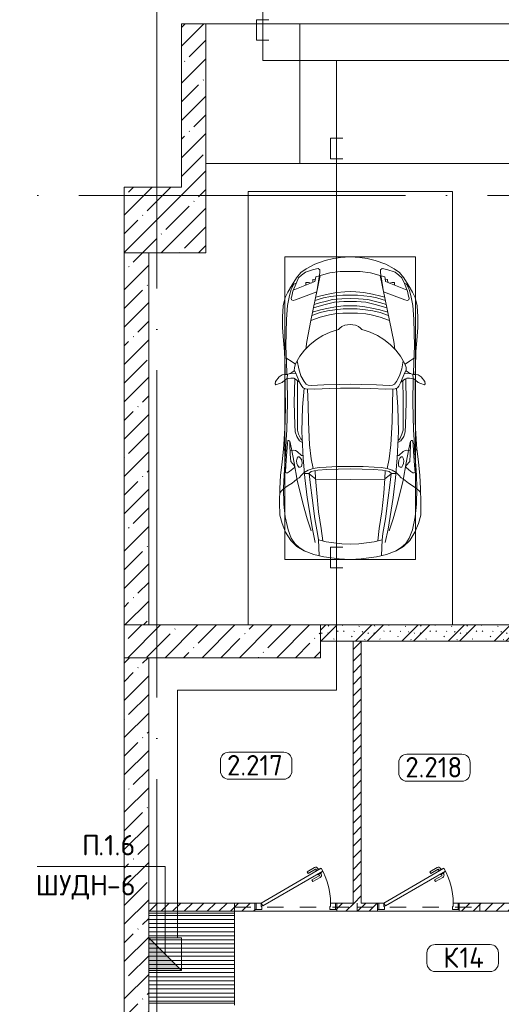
# Model space of a CAD drawing. Header units: millimetres. Extents: x -32229 to 291619, y -13689 to 125138.
# Tile 29 of 256: x -23344 to -17451, y 84163 to 96199. Entities that reach past the tile are written whole.
import ezdxf

# ---------------------------------------------------------------- set-up
doc = ezdxf.new("R2010")
doc.units = ezdxf.units.MM
doc.linetypes.add('3_ Штрих_ 1 х 1 мм', pattern=[400, 200, -200])
doc.linetypes.add('ADSK_Линия сетки', pattern=[5000, 4000, -500, 0, -500])
for name, color, linetype, lineweight in [('A-____-NOTE-TEXT', 7, 'Continuous', 18), ('A-AREA-____-IDEN', 7, 'Continuous', 9), ('A-DETL-____-THIN', 7, 'Continuous', 9), ('A-DETL-GENF-OTLN', 7, 'Continuous', 18), ('A-DOOR-____-MCUT', 7, 'Continuous', 9), ('A-DOOR-____-OTLN', 7, 'Continuous', 18), ('A-DOOR-FRAM-MCUT', 7, 'Continuous', 9), ('A-FLOR-____-OTLN', 7, 'Continuous', 18), ('A-GENM-____-OTLN', 7, 'Continuous', 18), ('A-WALL-____-MCUT', 7, 'Continuous', 40), ('A-WALL-____-PATT', 7, 'Continuous', 40), ('C-PRKG-____-OTLN', 7, 'Continuous', 18), ('G-____-____-TEXT', 7, 'Continuous', 9), ('I-WALL-____-MCUT', 7, 'Continuous', 40), ('M-EQPM-____-OTLN', 7, 'Continuous', 18), ('S-BEAM-____-OTLN', 7, 'Continuous', 18), ('S-COLS-____-MCUT', 7, 'Continuous', 40), ('S-COLS-____-OTLN', 7, 'Continuous', 18), ('S-GRID-____-OTLN', 7, 'Continuous', 9)]:
    doc.layers.add(name, color=color, linetype=linetype, lineweight=lineweight)
doc.layers.add('A-DETL-____-OTLN', color=7, linetype='Continuous', lineweight=9, true_color=0x00a600)
doc.styles.add('GOST Common_9', font='GOST_Common.ttf', dxfattribs={"height": 250})
doc.styles.add('ISOCPEUR', font='isocpeur.ttf', dxfattribs={"height": 250})
pattern_1 = [(45, (0, 0), (-70.71068, 70.71068), [])]
pattern_2 = [(45, (0, 0), (-228.0985, 228.0985), []), (45, (228.1, 0), (-228.0985, 228.0985), [403.225, -80.645, 6.706, -73.939])]

# ---------------------------------------------------------------- blocks, each defined once
blk = doc.blocks.new('АР_Дверь однопольная - 1000х2100h_850__Кладовая-4627048--02 ЭМ')
at = {"layer": 'A-DOOR-____-MCUT', "color": 253, "lineweight": 13, "true_color": 0xaaaaaa}
for p, q in [((311, 475), (-425, 50)), ((-405, 15), (331, 440)), ((331, 440), (311, 475)), ((-425, 50), (-405, 15))]:
    blk.add_line(p, q, dxfattribs=at)
at = {"layer": 'A-DOOR-____-OTLN', "color": 253, "lineweight": 5, "true_color": 0xaaaaaa}
for p, q in [((139, 433), (228, 485)), ((151, 412), (139, 433)), ((151, 412), (240, 463)), ((196, 334), (285, 385)), ((209, 312), (298, 363)), ((285, 469), (242, 444)), ((242, 444), (246, 438)), ((253, 451), (247, 461)), ((270, 396), (266, 403)), ((275, 463), (269, 474)), ((313, 421), (270, 396)), ((281, 402), (287, 392)), ((289, 463), (285, 469)), ((303, 415), (309, 404)), ((309, 428), (313, 421)), ((196, 334), (209, 312))]:
    blk.add_line(p, q, dxfattribs=at)
for centre, radius, start, end in [((243, 459), 30, 30, 120), ((243, 459), 4.99, 30, 120), ((283, 389), 4.99, 300, 30), ((283, 389), 30, 300, 30), ((-425, 50), 850, 360, 30)]:
    blk.add_arc(centre, radius, start, end, dxfattribs=at)
at = {"layer": 'A-DOOR-FRAM-MCUT', "color": 253, "lineweight": 13, "true_color": 0xaaaaaa}
for p, q in [((-485, 50), (-500, 50)), ((-425, 50), (-485, 50)), ((-485, 50), (-485, -30)), ((-425, 10), (-425, 50)), ((-415, 10), (-425, 10)), ((-415, -30), (-415, 10)), ((425, 10), (415, 10)), ((415, 10), (415, -30)), ((485, 50), (425, 50)), ((425, 50), (425, 10)), ((485, -30), (485, 50)), ((485, 50), (500, 50)), ((-485, -30), (-500, -30)), ((-485, -30), (-415, -30)), ((415, -30), (485, -30)), ((485, -30), (500, -30))]:
    blk.add_line(p, q, dxfattribs=at)
blk = doc.blocks.new('АР_Машиноместо - 4900x2400_М__5300х2500_-V32--02 ЭМ')
at = {"layer": 'A-DETL-GENF-OTLN', "color": 253, "lineweight": 13, "true_color": 0xaaaaaa}
for p, q in [((1044, -819), (943, -845)), ((1133, -806), (1044, -819)), ((1250, -800), (1133, -806)), ((1250, -800), (1367, -806)), ((1367, -806), (1456, -819)), ((1456, -819), (1557, -845)), ((712, -946), (647, -993)), ((800, -953), (701, -989)), ((816, -891), (712, -946)), ((859, -944), (800, -953)), ((943, -845), (816, -891)), ((878, -959), (859, -944)), ((878, -991), (878, -959)), ((1557, -845), (1684, -891)), ((1622, -959), (1641, -944)), ((1622, -991), (1622, -959)), ((1641, -944), (1700, -953)), ((1684, -891), (1788, -946)), ((1700, -953), (1799, -989)), ((1788, -946), (1853, -993)), ((593, -1057), (539, -1140)), ((618, -1057), (587, -1126)), ((647, -993), (593, -1057)), ((655, -1024), (618, -1057)), ((701, -989), (655, -1024)), ((841, -1226), (878, -991)), ((883, -1027), (854, -1167)), ((1000, -994), (871, -1031)), ((1127, -980), (1000, -994)), ((1250, -978), (1127, -980)), ((1250, -978), (1373, -980)), ((1373, -980), (1500, -994)), ((1500, -994), (1629, -1031)), ((1617, -1027), (1646, -1167)), ((1659, -1226), (1622, -991)), ((1799, -989), (1845, -1024)), ((1845, -1024), (1882, -1057)), ((1853, -993), (1907, -1057)), ((1882, -1057), (1913, -1126)), ((1907, -1057), (1961, -1140)), ((539, -1140), (487, -1232)), ((540, -1160), (516, -1180)), ((561, -1133), (540, -1160)), ((587, -1126), (548, -1220)), ((589, -1122), (561, -1133)), ((854, -1167), (827, -1301)), ((1646, -1167), (1673, -1301)), ((1911, -1122), (1939, -1133)), ((1913, -1126), (1952, -1220)), ((1939, -1133), (1960, -1160)), ((1960, -1160), (1984, -1180)), ((1961, -1140), (2013, -1232)), ((456, -1296), (431, -1397)), ((487, -1232), (456, -1296)), ((535, -1281), (527, -1305)), ((527, -1305), (532, -1326)), ((548, -1220), (535, -1281)), ((581, -1327), (841, -1226)), ((827, -1301), (770, -1576)), ((859, -1321), (820, -1334)), ((876, -1279), (828, -1294)), ((925, -1302), (859, -1321)), ((979, -1255), (876, -1279)), ((1007, -1284), (925, -1302)), ((1035, -1323), (958, -1341)), ((1084, -1236), (979, -1255)), ((1084, -1275), (1007, -1284)), ((1148, -1312), (1035, -1323)), ((1183, -1227), (1084, -1236)), ((1159, -1268), (1084, -1275)), ((1250, -1309), (1148, -1312)), ((1250, -1267), (1159, -1268)), ((1250, -1224), (1183, -1227)), ((1250, -1224), (1317, -1227)), ((1250, -1267), (1341, -1268)), ((1250, -1309), (1352, -1312)), ((1317, -1227), (1416, -1236)), ((1341, -1268), (1416, -1275)), ((1352, -1312), (1465, -1323)), ((1416, -1236), (1521, -1255)), ((1416, -1275), (1493, -1284)), ((1465, -1323), (1542, -1341)), ((1493, -1284), (1575, -1302)), ((1521, -1255), (1624, -1279)), ((1575, -1302), (1641, -1321)), ((1624, -1279), (1672, -1294)), ((1641, -1321), (1680, -1334)), ((1919, -1327), (1659, -1226)), ((1673, -1301), (1730, -1576)), ((1952, -1220), (1965, -1281)), ((1965, -1281), (1973, -1305)), ((1973, -1305), (1968, -1326)), ((2013, -1232), (2044, -1296)), ((2044, -1296), (2069, -1397)), ((431, -1397), (422, -1534)), ((532, -1326), (554, -1333)), ((554, -1333), (581, -1327)), ((871, -1401), (800, -1425)), ((874, -1361), (810, -1383)), ((945, -1381), (871, -1401)), ((958, -1341), (874, -1361)), ((986, -1426), (887, -1447)), ((1059, -1355), (945, -1381)), ((1070, -1410), (986, -1426)), ((1174, -1344), (1059, -1355)), ((1164, -1435), (1062, -1446)), ((1168, -1400), (1070, -1410)), ((1250, -1435), (1164, -1435)), ((1250, -1400), (1168, -1400)), ((1250, -1345), (1174, -1344)), ((1250, -1345), (1326, -1344)), ((1250, -1400), (1332, -1400)), ((1250, -1435), (1336, -1435)), ((1326, -1344), (1441, -1355)), ((1332, -1400), (1430, -1410)), ((1336, -1435), (1438, -1446)), ((1430, -1410), (1514, -1426)), ((1441, -1355), (1555, -1381)), ((1514, -1426), (1613, -1447)), ((1542, -1341), (1626, -1361)), ((1555, -1381), (1629, -1401)), ((1626, -1361), (1690, -1383)), ((1629, -1401), (1700, -1425)), ((1946, -1333), (1919, -1327)), ((1968, -1326), (1946, -1333)), ((2069, -1397), (2078, -1534)), ((422, -1534), (422, -1663)), ((882, -1536), (770, -1576)), ((884, -1481), (782, -1518)), ((887, -1447), (790, -1477)), ((995, -1509), (882, -1536)), ((973, -1460), (884, -1481)), ((1062, -1446), (973, -1460)), ((1060, -1496), (995, -1509)), ((1159, -1489), (1060, -1496)), ((1250, -1488), (1159, -1489)), ((1250, -1488), (1341, -1489)), ((1341, -1489), (1440, -1496)), ((1438, -1446), (1527, -1460)), ((1440, -1496), (1505, -1509)), ((1505, -1509), (1618, -1536)), ((1527, -1460), (1616, -1481)), ((1613, -1447), (1710, -1477)), ((1616, -1481), (1718, -1518)), ((1618, -1536), (1730, -1576)), ((2078, -1534), (2078, -1663)), ((422, -1663), (435, -1821)), ((770, -1576), (718, -1834)), ((1124, -1671), (1107, -1690)), ((1147, -1651), (1124, -1671)), ((1185, -1636), (1147, -1651)), ((1218, -1629), (1185, -1636)), ((1218, -1629), (1250, -1627)), ((1282, -1629), (1250, -1627)), ((1282, -1629), (1315, -1636)), ((1315, -1636), (1353, -1651)), ((1353, -1651), (1376, -1671)), ((1376, -1671), (1393, -1690)), ((1730, -1576), (1782, -1834)), ((2078, -1663), (2065, -1821)), ((917, -1761), (838, -1812)), ((1004, -1721), (917, -1761)), ((1065, -1700), (1004, -1721)), ((1107, -1690), (1065, -1700)), ((1393, -1690), (1435, -1700)), ((1435, -1700), (1496, -1721)), ((1496, -1721), (1583, -1761)), ((1583, -1761), (1662, -1812)), ((435, -1821), (445, -1957)), ((761, -1872), (691, -1942)), ((718, -1834), (706, -1927)), ((838, -1812), (761, -1872)), ((1662, -1812), (1739, -1872)), ((1739, -1872), (1809, -1942)), ((1782, -1834), (1794, -1927)), ((2065, -1821), (2055, -1957)), ((445, -1957), (453, -2159)), ((475, -2041), (448, -2034)), ((526, -2075), (475, -2041)), ((635, -2015), (581, -2106)), ((691, -1942), (635, -2015)), ((1809, -1942), (1865, -2015)), ((1865, -2015), (1919, -2106)), ((1974, -2075), (2025, -2041)), ((2025, -2041), (2052, -2034)), ((2055, -1957), (2047, -2159)), ((453, -2159), (455, -2239)), ((579, -2113), (526, -2075)), ((567, -2154), (564, -2195)), ((581, -2106), (567, -2154)), ((620, -2169), (600, -2073)), ((1880, -2169), (1900, -2073)), ((1919, -2106), (1933, -2154)), ((1921, -2113), (1974, -2075)), ((1933, -2154), (1936, -2195)), ((2047, -2159), (2045, -2239)), ((335, -2322), (382, -2266)), ((382, -2266), (417, -2243)), ((417, -2243), (445, -2239)), ((445, -2239), (482, -2239)), ((505, -2230), (468, -2239)), ((482, -2236), (479, -2289)), ((523, -2281), (494, -2289)), ((537, -2212), (505, -2230)), ((587, -2231), (510, -2227)), ((559, -2283), (523, -2281)), ((564, -2195), (537, -2212)), ((581, -2296), (559, -2283)), ((580, -2214), (565, -2186)), ((601, -2263), (580, -2214)), ((634, -2341), (601, -2263)), ((647, -2254), (620, -2169)), ((685, -2322), (647, -2254)), ((1815, -2322), (1853, -2254)), ((1853, -2254), (1880, -2169)), ((1866, -2341), (1899, -2263)), ((1899, -2263), (1920, -2214)), ((1913, -2231), (1990, -2227)), ((1919, -2296), (1941, -2283)), ((1920, -2214), (1935, -2186)), ((1936, -2195), (1963, -2212)), ((1941, -2283), (1977, -2281)), ((1963, -2212), (1995, -2230)), ((1977, -2281), (2006, -2289)), ((1995, -2230), (2032, -2239)), ((2018, -2236), (2021, -2289)), ((2055, -2239), (2018, -2239)), ((2083, -2243), (2055, -2239)), ((2118, -2266), (2083, -2243)), ((2165, -2322), (2118, -2266)), ((333, -2351), (335, -2322)), ((341, -2366), (333, -2351)), ((384, -2348), (341, -2366)), ((417, -2334), (384, -2348)), ((450, -2306), (417, -2334)), ((470, -2290), (450, -2306)), ((455, -2424), (456, -2301)), ((494, -2289), (470, -2290)), ((631, -2333), (581, -2296)), ((604, -2534), (606, -2315)), ((657, -2380), (634, -2341)), ((673, -2400), (657, -2380)), ((685, -2406), (668, -2638)), ((701, -2415), (673, -2400)), ((710, -2355), (685, -2322)), ((734, -2369), (710, -2355)), ((773, -2372), (734, -2369)), ((929, -2364), (773, -2372)), ((1115, -2359), (929, -2364)), ((1133, -2405), (999, -2409)), ((1250, -2358), (1115, -2359)), ((1250, -2407), (1133, -2405)), ((1250, -2358), (1385, -2359)), ((1250, -2407), (1367, -2405)), ((1367, -2405), (1501, -2409)), ((1385, -2359), (1571, -2364)), ((1571, -2364), (1727, -2372)), ((1727, -2372), (1766, -2369)), ((1766, -2369), (1790, -2355)), ((1790, -2355), (1815, -2322)), ((1799, -2415), (1827, -2400)), ((1815, -2406), (1832, -2638)), ((1827, -2400), (1843, -2380)), ((1843, -2380), (1866, -2341)), ((1869, -2333), (1919, -2296)), ((1896, -2534), (1894, -2315)), ((2006, -2289), (2030, -2290)), ((2030, -2290), (2050, -2306)), ((2045, -2424), (2044, -2301)), ((2050, -2306), (2083, -2334)), ((2083, -2334), (2116, -2348)), ((2116, -2348), (2159, -2366)), ((2159, -2366), (2167, -2351)), ((2167, -2351), (2165, -2322)), ((457, -2614), (455, -2424)), ((814, -2417), (701, -2415)), ((999, -2409), (814, -2417)), ((1501, -2409), (1686, -2417)), ((1686, -2417), (1799, -2415)), ((2043, -2614), (2045, -2424)), ((456, -2818), (457, -2614)), ((604, -2851), (604, -2534)), ((668, -2638), (659, -2936)), ((1832, -2638), (1841, -2936)), ((1896, -2851), (1896, -2534)), ((2044, -2818), (2043, -2614)), ((446, -2965), (456, -2818)), ((604, -2919), (604, -2851)), ((1896, -2919), (1896, -2851)), ((2054, -2965), (2044, -2818)), ((433, -3149), (446, -2965)), ((619, -2967), (604, -2919)), ((644, -3025), (619, -2967)), ((659, -2936), (676, -3260)), ((1841, -2936), (1824, -3260)), ((1856, -3025), (1881, -2967)), ((1881, -2967), (1896, -2919)), ((2067, -3149), (2054, -2965)), ((481, -3085), (475, -3180)), ((486, -3046), (481, -3085)), ((504, -3047), (486, -3046)), ((512, -3061), (504, -3047)), ((511, -3095), (512, -3061)), ((515, -3214), (511, -3095)), ((665, -3046), (644, -3025)), ((1835, -3046), (1856, -3025)), ((1985, -3214), (1989, -3095)), ((1988, -3061), (1996, -3047)), ((1989, -3095), (1988, -3061)), ((1996, -3047), (2014, -3046)), ((2014, -3046), (2019, -3085)), ((2019, -3085), (2025, -3180)), ((416, -3306), (433, -3149)), ((457, -3174), (433, -3148)), ((475, -3174), (457, -3174)), ((475, -3180), (462, -3347)), ((558, -3165), (514, -3168)), ((522, -3303), (515, -3214)), ((579, -3168), (558, -3165)), ((602, -3179), (579, -3168)), ((612, -3246), (600, -3262)), ((654, -3228), (602, -3179)), ((627, -3246), (612, -3246)), ((643, -3260), (627, -3246)), ((675, -3228), (654, -3228)), ((1825, -3228), (1846, -3228)), ((1846, -3228), (1898, -3179)), ((1857, -3260), (1873, -3246)), ((1873, -3246), (1888, -3246)), ((1888, -3246), (1900, -3262)), ((1898, -3179), (1921, -3168)), ((1921, -3168), (1942, -3165)), ((1942, -3165), (1986, -3168)), ((1978, -3303), (1985, -3214)), ((2025, -3174), (2043, -3174)), ((2025, -3180), (2038, -3347)), ((2043, -3174), (2067, -3148)), ((2084, -3306), (2067, -3148)), ((397, -3474), (416, -3306)), ((462, -3347), (457, -3435)), ((565, -3350), (522, -3303)), ((570, -3361), (565, -3350)), ((567, -3375), (570, -3361)), ((600, -3262), (594, -3293)), ((594, -3293), (597, -3327)), ((597, -3327), (605, -3347)), ((605, -3347), (620, -3369)), ((620, -3369), (639, -3373)), ((639, -3373), (654, -3361)), ((657, -3286), (643, -3260)), ((654, -3361), (659, -3344)), ((661, -3321), (657, -3286)), ((659, -3344), (661, -3321)), ((676, -3260), (696, -3503)), ((1824, -3260), (1804, -3503)), ((1839, -3321), (1843, -3286)), ((1841, -3344), (1839, -3321)), ((1846, -3361), (1841, -3344)), ((1843, -3286), (1857, -3260)), ((1861, -3373), (1846, -3361)), ((1880, -3369), (1861, -3373)), ((1895, -3347), (1880, -3369)), ((1903, -3327), (1895, -3347)), ((1900, -3262), (1906, -3293)), ((1906, -3293), (1903, -3327)), ((1930, -3361), (1935, -3350)), ((1933, -3375), (1930, -3361)), ((1935, -3350), (1978, -3303)), ((2038, -3347), (2043, -3435)), ((2103, -3474), (2084, -3306)), ((390, -3630), (397, -3474)), ((457, -3435), (466, -3441)), ((466, -3441), (482, -3439)), ((482, -3439), (508, -3423)), ((508, -3423), (567, -3375)), ((655, -3470), (625, -3501)), ((690, -3434), (655, -3470)), ((744, -3447), (691, -3447)), ((773, -3424), (744, -3447)), ((744, -3447), (773, -3472)), ((811, -3415), (773, -3424)), ((773, -3472), (826, -3512)), ((853, -3407), (811, -3415)), ((826, -3512), (821, -3413)), ((965, -3398), (853, -3407)), ((1103, -3394), (965, -3398)), ((1250, -3391), (1103, -3394)), ((1250, -3391), (1397, -3394)), ((1397, -3394), (1535, -3398)), ((1535, -3398), (1647, -3407)), ((1647, -3407), (1689, -3415)), ((1674, -3512), (1679, -3413)), ((1727, -3472), (1674, -3512)), ((1689, -3415), (1727, -3424)), ((1727, -3424), (1756, -3447)), ((1756, -3447), (1727, -3472)), ((1756, -3447), (1809, -3447)), ((1810, -3434), (1845, -3470)), ((1845, -3470), (1875, -3501)), ((1992, -3423), (1933, -3375)), ((2018, -3439), (1992, -3423)), ((2034, -3441), (2018, -3439)), ((2043, -3435), (2034, -3441)), ((2110, -3630), (2103, -3474)), ((491, -3594), (439, -3630)), ((538, -3567), (491, -3594)), ((598, -3519), (538, -3567)), ((625, -3501), (598, -3519)), ((840, -3688), (827, -3510)), ((1250, -3520), (827, -3517)), ((1250, -3520), (1673, -3517)), ((1660, -3688), (1673, -3510)), ((1875, -3501), (1902, -3519)), ((1902, -3519), (1962, -3567)), ((1962, -3567), (2009, -3594)), ((2009, -3594), (2061, -3630)), ((384, -3803), (390, -3630)), ((404, -3666), (388, -3688)), ((439, -3630), (404, -3666)), ((864, -3917), (840, -3688)), ((1636, -3917), (1660, -3688)), ((2061, -3630), (2096, -3666)), ((2096, -3666), (2112, -3688)), ((2116, -3803), (2110, -3630)), ((387, -3958), (384, -3803)), ((2113, -3958), (2116, -3803)), ((416, -4059), (387, -3958)), ((894, -4122), (864, -3917)), ((1606, -4122), (1636, -3917)), ((2084, -4059), (2113, -3958)), ((459, -4167), (416, -4059)), ((2041, -4167), (2084, -4059)), ((522, -4268), (459, -4167)), ((914, -4272), (894, -4122)), ((1586, -4272), (1606, -4122)), ((1978, -4268), (2041, -4167)), ((596, -4341), (522, -4268)), ((955, -4284), (861, -4259)), ((861, -4260), (869, -4451)), ((1050, -4297), (955, -4284)), ((1146, -4307), (1050, -4297)), ((1250, -4312), (1146, -4307)), ((1250, -4312), (1354, -4307)), ((1354, -4307), (1450, -4297)), ((1450, -4297), (1545, -4284)), ((1545, -4284), (1639, -4259)), ((1639, -4260), (1631, -4451)), ((1904, -4341), (1978, -4268)), ((686, -4392), (596, -4341)), ((804, -4437), (686, -4392)), ((927, -4467), (804, -4437)), ((1573, -4467), (1696, -4437)), ((1696, -4437), (1814, -4392)), ((1814, -4392), (1904, -4341)), ((1115, -4493), (927, -4467)), ((1250, -4500), (1115, -4493)), ((1250, -4500), (1385, -4493)), ((1385, -4493), (1573, -4467))]:
    blk.add_line(p, q, dxfattribs=at)
at = {"layer": 'A-DETL-GENF-OTLN', "color": 254, "lineweight": 13, "true_color": 0xd4d4d4}
for p, q in [((793, -1076), (791, -1115)), ((823, -1074), (793, -1076)), ((824, -1064), (819, -1103)), ((828, -1045), (824, -1064)), ((871, -1032), (828, -1045)), ((1629, -1032), (1672, -1045)), ((1672, -1045), (1676, -1064)), ((1676, -1064), (1681, -1103)), ((1677, -1074), (1707, -1076)), ((1707, -1076), (1709, -1115)), ((528, -1199), (507, -1274)), ((562, -1132), (528, -1199)), ((819, -1103), (554, -1208)), ((709, -1113), (708, -1147)), ((738, -1114), (709, -1113)), ((773, -1121), (738, -1114)), ((1681, -1103), (1946, -1208)), ((1727, -1121), (1762, -1114)), ((1762, -1114), (1791, -1113)), ((1791, -1113), (1792, -1147)), ((1938, -1132), (1972, -1199)), ((1972, -1199), (1993, -1274)), ((507, -1274), (483, -1396)), ((1993, -1274), (2017, -1396)), ((483, -1396), (471, -1561)), ((2017, -1396), (2029, -1561)), ((471, -1561), (463, -1890)), ((2029, -1561), (2037, -1890)), ((463, -1890), (472, -2078)), ((2037, -1890), (2028, -2078)), ((472, -2078), (474, -2239)), ((2028, -2078), (2026, -2239)), ((483, -2571), (478, -2290)), ((571, -2291), (564, -2581)), ((1929, -2291), (1936, -2581)), ((2017, -2571), (2022, -2290)), ((728, -2416), (734, -2607)), ((1772, -2416), (1766, -2607)), ((478, -2755), (483, -2571)), ((564, -2581), (572, -2853)), ((734, -2607), (738, -2818)), ((1766, -2607), (1762, -2818)), ((1936, -2581), (1928, -2853)), ((2022, -2755), (2017, -2571)), ((474, -2914), (478, -2755)), ((2026, -2914), (2022, -2755)), ((572, -2853), (576, -2937)), ((738, -2818), (753, -3099)), ((1762, -2818), (1747, -3099)), ((1928, -2853), (1924, -2937)), ((466, -3036), (474, -2914)), ((576, -2937), (595, -2998)), ((595, -2998), (629, -3048)), ((1905, -2998), (1871, -3048)), ((1924, -2937), (1905, -2998)), ((2034, -3036), (2026, -2914)), ((462, -3137), (466, -3036)), ((512, -3053), (533, -3146)), ((629, -3048), (667, -3070)), ((753, -3099), (772, -3268)), ((1747, -3099), (1728, -3268)), ((1871, -3048), (1833, -3070)), ((1988, -3053), (1967, -3146)), ((2038, -3137), (2034, -3036)), ((440, -3469), (462, -3137)), ((533, -3146), (564, -3316)), ((1967, -3146), (1936, -3316)), ((2060, -3469), (2038, -3137)), ((564, -3316), (602, -3530)), ((772, -3268), (797, -3388)), ((957, -3369), (870, -3377)), ((1093, -3361), (957, -3369)), ((1250, -3361), (1093, -3361)), ((1250, -3361), (1407, -3361)), ((1407, -3361), (1543, -3369)), ((1543, -3369), (1630, -3377)), ((1728, -3268), (1703, -3388)), ((1936, -3316), (1898, -3530)), ((434, -3624), (440, -3469)), ((735, -3406), (688, -3436)), ((797, -3388), (735, -3406)), ((749, -3451), (765, -3589)), ((870, -3377), (797, -3388)), ((1630, -3377), (1703, -3388)), ((1703, -3388), (1765, -3406)), ((1751, -3451), (1735, -3589)), ((1765, -3406), (1812, -3436)), ((2066, -3624), (2060, -3469)), ((602, -3530), (674, -3827)), ((696, -3503), (723, -3742)), ((765, -3589), (786, -3747)), ((1735, -3589), (1714, -3747)), ((1804, -3503), (1777, -3742)), ((1898, -3530), (1826, -3827)), ((439, -3823), (434, -3624)), ((2061, -3823), (2066, -3624)), ((455, -3977), (439, -3823)), ((674, -3827), (723, -4002)), ((723, -3742), (787, -4128)), ((786, -3747), (819, -4001)), ((1714, -3747), (1681, -4001)), ((1777, -3742), (1713, -4128)), ((1826, -3827), (1777, -4002)), ((2045, -3977), (2061, -3823)), ((489, -4138), (455, -3977)), ((723, -4002), (772, -4150)), ((819, -4001), (849, -4183)), ((1681, -4001), (1651, -4183)), ((1777, -4002), (1728, -4150)), ((2011, -4138), (2045, -3977)), ((528, -4240), (489, -4138)), ((787, -4128), (821, -4290)), ((849, -4183), (861, -4260)), ((1651, -4183), (1639, -4260)), ((1713, -4128), (1679, -4290)), ((1972, -4240), (2011, -4138)), ((571, -4303), (528, -4240)), ((625, -4355), (571, -4303)), ((1875, -4355), (1929, -4303)), ((1929, -4303), (1972, -4240)), ((696, -4396), (625, -4355)), ((1804, -4396), (1875, -4355))]:
    blk.add_line(p, q, dxfattribs=at)
at = {"layer": 'C-PRKG-____-OTLN', "color": 253, "lineweight": 13, "true_color": 0xaaaaaa}
for p, q in [((2500, 0), (0, 0)), ((0, 0), (0, -5300)), ((2500, 0), (2500, -5300)), ((450, -800), (450, -4500)), ((450, -800), (2050, -800)), ((2050, -800), (2050, -4500)), ((450, -4500), (2050, -4500))]:
    blk.add_line(p, q, dxfattribs=at)
blk = doc.blocks.new('АР_Приямок - ПР-2_1050х1100-V74--02 ЭМ')
at = {"layer": 'M-EQPM-____-OTLN', "lineweight": 5, "true_color": 0xaaaaaa}
h = blk.add_hatch(dxfattribs=at)
h.set_pattern_fill('FP_31', color=253, style=0, pattern_type=2)
h.set_pattern_definition([(90, (0, 0), (-50, 3e-15), [])])
h.paths.add_polyline_path([(1100, 525), (0, 525), (0, -525), (1100, -525)])
at = {"layer": 'M-EQPM-____-OTLN', "color": 253, "lineweight": 13, "true_color": 0xaaaaaa}
for p, q in [((0, -525), (0, 525)), ((0, 525), (1100, 525)), ((0, 525), (0, -525)), ((1100, 525), (1100, -525)), ((1100, -525), (1100, 525))]:
    blk.add_line(p, q, dxfattribs=at)
blk = doc.blocks.new('КР_Колонна_ЖБ_Прямоугольная - 400x2400h_B40-V80--02 ЭМ')
at = {"layer": 'S-COLS-____-OTLN', "lineweight": 5, "true_color": 0xaaaaaa}
h = blk.add_hatch(dxfattribs=at)
h.set_pattern_fill('FP_32', color=253, style=0, pattern_type=2)
h.set_pattern_definition([(315, (-88600, -20864.67), (228.0985, 228.0985), []), (315, (-88600, -21092.76), (228.0985, 228.0985), [403.225, -80.645, 6.706, -73.939])])
h.paths.add_polyline_path([(-200, 1200), (-200, -1200), (200, -1200), (200, 1200)])
at = {"layer": 'S-COLS-____-MCUT', "color": 253, "lineweight": 15, "true_color": 0xaaaaaa}
for p, q in [((200, 1200), (-200, 1200)), ((-200, 1200), (-200, -1200)), ((200, -1200), (200, 1200)), ((-200, -1200), (200, -1200))]:
    blk.add_line(p, q, dxfattribs=at)
blk = doc.blocks.new('АР-Заполнение деф_ шва - Д_ш_-4425338--02 ЭМ')
at = {"layer": 'A-GENM-____-OTLN', "color": 253, "lineweight": 13, "true_color": 0xaaaaaa}
blk.add_line((0, 25), (43650, 25), dxfattribs=at)
blk = doc.blocks.new('АР_Перемычка - 100_Уx1_75x5__250-250-6683530--02 ЭМ')
at = {"layer": 'S-BEAM-____-OTLN', "color": 9, "linetype": '3_ Штрих_ 1 х 1 мм', "lineweight": 15, "true_color": 0xc4c4c4}
for p, q in [((-750, 50), (-750, -50)), ((750, 50), (750, -50)), ((-750, 0), (750, 0))]:
    blk.add_line(p, q, dxfattribs=at)
blk = doc.blocks.new('Наметкина 10_РД_АР_П_отсоединено_rvt-1--02 ЭМ')
at = {"layer": 'A-WALL-____-PATT', "lineweight": 5, "true_color": 0xaaaaaa}
h = blk.add_hatch(dxfattribs=at)
h.set_pattern_fill('FP_3', color=253, style=0, pattern_type=2)
h.set_pattern_definition(pattern_2)
h.paths.add_polyline_path([(-21065, 94150), (-21065, 96150), (-21365, 96150), (-21365, 94150)])
h = blk.add_hatch(dxfattribs=at)
h.set_pattern_fill('FP_3', color=253, style=0, pattern_type=2)
h.set_pattern_definition(pattern_2)
h.paths.add_polyline_path([(-22065, 88800), (-21765, 88800), (-21765, 93350), (-22065, 93350), (-22065, 88800)])
h = blk.add_hatch(dxfattribs=at)
h.set_pattern_fill('FP_1', color=253, style=0, pattern_type=2)
h.set_pattern_definition([(135, (300.56, 377.28), (-565.6854, 6e-14), [10, -790]), (135, (349.8, 474.73), (-565.6854, 6e-14), [10, -790]), (135, (423.93, 473.06), (-565.6854, 6e-14), [10, -790]), (135, (229.92, 447.9), (-565.6854, 6e-14), [10, -790]), (135, (155.08, 447.9), (-565.6854, 6e-14), [10, -790]), (135, (114.9, 369.03), (-565.6854, 6e-14), [10, -790]), (135, (132.43, 285.8), (-565.6854, 6e-14), [10, -790]), (135, (214.66, 322), (-565.6854, 6e-14), [10, -790]), (135, (198.16, 261.88), (-565.6854, 6e-14), [10, -790]), (135, (45.2, 272.9), (-565.6854, 6e-14), [10, -790]), (135, (42.32, 336.16), (-565.6854, 6e-14), [10, -790]), (135, (92.26, 192.24), (-565.6854, 6e-14), [10, -790]), (135, (7.07, 149.2), (-565.6854, 6e-14), [10, -790]), (135, (80.6, 95.1), (-565.6854, 6e-14), [10, -790]), (135, (79.53, 36.94), (-565.6854, 6e-14), [10, -790]), (135, (153.87, 74.56), (-565.6854, 6e-14), [10, -790]), (135, (228.35, 124.8), (-565.6854, 6e-14), [10, -790]), (135, (279.75, 180.4), (-565.6854, 6e-14), [10, -790]), (135, (282.9, 31.63), (-565.6854, 6e-14), [10, -790]), (135, (377.38, 53.45), (-565.6854, 6e-14), [10, -790]), (135, (352.28, 102.7), (-565.6854, 6e-14), [10, -790]), (135, (354.05, 0), (-565.6854, 6e-14), [10, -790]), (135, (553.23, 16.45), (-565.6854, 6e-14), [10, -790]), (135, (542.38, 63.45), (-565.6854, 6e-14), [10, -790]), (135, (536.58, 239.3), (-565.6854, 6e-14), [10, -790]), (135, (475.85, 203.9), (-565.6854, 6e-14), [10, -790]), (135, (475.85, 316.54), (-565.6854, 6e-14), [10, -790]), (135, (520.8, 408.7), (-565.6854, 6e-14), [10, -790]), (135, (551.1, 470.8), (-565.6854, 6e-14), [10, -790]), (135, (235.25, 537.93), (-565.6854, 6e-14), [10, -790]), (135, (407.25, 547.65), (-565.6854, 6e-14), [10, -790]), (135, (94.5, 558.6), (-565.6854, 6e-14), [10, -790]), (135, (46.4, 532.3), (-565.6854, 6e-14), [10, -790]), (135, (85.56, 465.04), (-565.6854, 6e-14), [10, -790]), (135, (355.53, 181.14), (-565.6854, 6e-14), [10, -790]), (135, (362.23, 243.6), (-565.6854, 6e-14), [10, -790]), (135, (413.45, 344.1), (-565.6854, 6e-14), [10, -790]), (135, (286.3, 273.25), (-565.6854, 6e-14), [10, -790]), (135, (423.02, 263.72), (-565.6854, 6e-14), [10, -790]), (135, (162.94, 190.2), (-565.6854, 6e-14), [10, -790]), (135, (470.25, 120.93), (-565.6854, 6e-14), [10, -790]), (135, (484.48, 9.78), (-565.6854, 6e-14), [10, -790]), (45, (0, 212.13), (-565.6854, 0), []), (45, (212.13, 0), (-565.6854, 0), []), (45, (353.55, 0), (-565.6854, 0), []), (45, (0, 353.55), (-565.6854, 0), [])])
h.paths.add_polyline_path([(-19665, 88600), (-17265, 88600), (-17265, 88800), (-19665, 88800)])
h = blk.add_hatch(dxfattribs=at)
h.set_pattern_fill('FP_2', color=253, style=0, pattern_type=2)
h.set_pattern_definition(pattern_1)
h.paths.add_polyline_path([(-19265, 85400), (-19165, 85400), (-19165, 88600), (-19265, 88600), (-19265, 86547)])
h = blk.add_hatch(dxfattribs=at)
h.set_pattern_fill('FP_3', color=253, style=0, pattern_type=2)
h.set_pattern_definition(pattern_2)
h.paths.add_polyline_path([(-21765, 81100), (-21765, 88400), (-22065, 88400), (-22065, 81100), (-21880, 81100)])
h = blk.add_hatch(dxfattribs=at)
h.set_pattern_fill('FP_2', color=253, style=0, pattern_type=2)
h.set_pattern_definition(pattern_1)
h.paths.add_polyline_path([(-17115, 85300), (-17115, 85400), (-17965, 85400), (-17965, 85300)])
h.paths.add_polyline_path([(-16115, 85300), (-15390, 85300), (-15390, 85400), (-16115, 85400)])
h.paths.add_polyline_path([(-19219, 85300), (-18965, 85300), (-18965, 85400), (-19465, 85400), (-19465, 85300)])
h.paths.add_polyline_path([(-20465, 85300), (-20465, 85400), (-21765, 85400), (-21765, 85300)])
at = {"layer": 'S-COLS-____-OTLN', "lineweight": 5, "true_color": 0xaaaaaa}
h = blk.add_hatch(dxfattribs=at)
h.set_pattern_fill('FP_3', color=253, style=0, pattern_type=2)
h.set_pattern_definition(pattern_2)
h.paths.add_polyline_path([(-22065, 93350), (-21065, 93350), (-21065, 94150), (-22065, 94150)])
at = {"layer": 'A-FLOR-____-OTLN', "color": 253, "lineweight": 13, "true_color": 0xaaaaaa}
for p, q in [((-21065, 96150), (-20965, 96150)), ((-20965, 96150), (-19915, 96150)), ((-19915, 96150), (22735, 96150)), ((-19915, 96150), (-19915, 94440)), ((5310, 94440), (-21065, 94440)), ((-19915, 94440), (-21065, 94440)), ((24735, 94440), (-19915, 94440)), ((-20715, 85300), (-20715, 84150)), ((-19465, 85300), (-20465, 85300)), ((-20465, 85300), (-19465, 85300)), ((-17965, 85300), (-18965, 85300)), ((-18965, 85300), (-17965, 85300))]:
    blk.add_line(p, q, dxfattribs=at)
at = {"layer": 'A-WALL-____-MCUT', "color": 253, "lineweight": 13, "true_color": 0xaaaaaa}
for p, q in [((-21065, 96150), (-21365, 96150)), ((-21365, 96150), (-21365, 94150)), ((-21065, 94150), (-21065, 96150)), ((-21765, 93350), (-22065, 93350)), ((-22065, 93350), (-22065, 88800)), ((-21765, 88800), (-21765, 93350)), ((-22065, 88400), (-22065, 81100)), ((-21765, 81100), (-21765, 88400))]:
    blk.add_line(p, q, dxfattribs=at)
at = {"layer": 'I-WALL-____-MCUT', "color": 253, "lineweight": 13, "true_color": 0xaaaaaa}
for p, q in [((-17265, 88800), (-19665, 88800)), ((-19665, 88600), (-17265, 88600)), ((-19265, 88600), (-19265, 85400)), ((-19165, 88600), (-19265, 88600)), ((-19165, 85400), (-19165, 88600)), ((-20465, 85400), (-21765, 85400)), ((-21765, 85400), (-21765, 85300)), ((-20465, 85300), (-20465, 85400)), ((-19265, 85400), (-19465, 85400)), ((-19465, 85400), (-19465, 85300)), ((-18965, 85400), (-19165, 85400)), ((-18965, 85300), (-18965, 85400)), ((-17265, 85400), (-17965, 85400)), ((-17965, 85400), (-17965, 85300)), ((-21765, 85300), (-20465, 85300)), ((-19465, 85300), (-18965, 85300)), ((-17965, 85300), (-17115, 85300))]:
    blk.add_line(p, q, dxfattribs=at)
at = {"layer": 'S-COLS-____-MCUT', "color": 253, "lineweight": 15, "true_color": 0xaaaaaa}
for p, q in [((-21365, 94150), (-22065, 94150)), ((-22065, 94150), (-22065, 93350)), ((-21065, 93350), (-21065, 94150)), ((-22065, 93350), (-21065, 93350))]:
    blk.add_line(p, q, dxfattribs=at)
at = {"layer": 'A-DOOR-____-OTLN', "color": 253, "lineweight": 13, "true_color": 0xaaaaaa}
for p in [(-19965, 85350), (-18465, 85350)]:
    blk.add_blockref('АР_Дверь однопольная - 1000х2100h_850__Кладовая-4627048--02 ЭМ', p, dxfattribs=at)
at = {"layer": 'A-GENM-____-OTLN', "color": 253, "lineweight": 13, "true_color": 0xaaaaaa, "rotation": 180}
blk.add_blockref('АР-Заполнение деф_ шва - Д_ш_-4425338--02 ЭМ', (22685, 96175), dxfattribs=at)
at = {"layer": 'C-PRKG-____-OTLN', "color": 253, "lineweight": 13, "true_color": 0xaaaaaa}
blk.add_blockref('АР_Машиноместо - 4900x2400_М__5300х2500_-V32--02 ЭМ', (-20550, 94100), dxfattribs=at)
at = {"layer": 'M-EQPM-____-OTLN', "color": 253, "lineweight": 13, "true_color": 0xaaaaaa, "rotation": 269.999999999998}
blk.add_blockref('АР_Приямок - ПР-2_1050х1100-V74--02 ЭМ', (-21240, 85275), dxfattribs=at)
at = {"layer": 'S-BEAM-____-OTLN', "color": 253, "lineweight": 13, "true_color": 0xaaaaaa}
for p in [(-19965, 85350), (-18465, 85350)]:
    blk.add_blockref('АР_Перемычка - 100_Уx1_75x5__250-250-6683530--02 ЭМ', p, dxfattribs=at)
at = {"layer": 'S-COLS-____-OTLN', "color": 253, "lineweight": 13, "true_color": 0xaaaaaa, "rotation": 90.00000000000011}
blk.add_blockref('КР_Колонна_ЖБ_Прямоугольная - 400x2400h_B40-V80--02 ЭМ', (-20865, 88600), dxfattribs=at)
blk = doc.blocks.new('Марка помещения 2 - Марка помещения 2-1605974--02 ЭМ')
at = {"layer": 'A-AREA-____-IDEN', "color": 253, "true_color": 0xaaaaaa}
for p, q in [((-1.797, 0.841), (1.569, 0.841)), ((-2.297, -0.309), (-2.297, 0.341)), ((2.069, 0.341), (2.069, -0.309)), ((1.569, -0.809), (-1.797, -0.809))]:
    blk.add_line(p, q, dxfattribs=at)
for centre, start, end in [((-1.797, 0.341), 90, 180), ((1.569, 0.341), 0, 90), ((-1.797, -0.309), 180, 270), ((1.569, -0.309), 270, 360)]:
    blk.add_arc(centre, 0.5, start, end, dxfattribs=at)
blk = doc.blocks.new('УГО_Шкаф - УГО_Шкаф-2925116--02 ЭМ')
at = {"layer": 'A-____-NOTE-TEXT', "lineweight": 9, "true_color": 0x0000ff}
blk.add_hatch(color=5, dxfattribs=at).paths.add_polyline_path([(1, 2), (1, 0), (-1, 0)])
at = {"layer": 'A-____-NOTE-TEXT', "color": 5, "lineweight": 9, "true_color": 0x0000ff}
for p, q in [((-1, 0), (-1, 2)), ((-1, 2), (1, 2)), ((1, 2), (-1, 0)), ((1, 0), (1, 2)), ((1, 0), (1, 2)), ((1, 0), (-1, 0)), ((-1, 0), (1, 0))]:
    blk.add_line(p, q, dxfattribs=at)

msp = doc.modelspace()

# ---------------------------------------------------------------- linework, layer by layer
at = {"layer": 'A-DETL-____-OTLN', "color": 5, "true_color": 0x0000ff}
for p, q in [((-20369.7, 95701.8), (-20369.7, 112886.8)), ((-20294.7, 96198.8), (-20444.7, 96198.8)), ((-20444.7, 96198.8), (-20444.7, 95948.8)), ((-20444.7, 95948.8), (-20294.7, 95948.8)), ((-20369.7, 95701.8), (24130.3, 95701.8)), ((-19465.7, 88001.8), (-19465.7, 95701.8)), ((-19390.7, 94749.9), (-19540.7, 94749.9)), ((-19540.7, 94749.9), (-19540.7, 94499.9)), ((-19540.7, 94499.9), (-19390.7, 94499.9)), ((-19390.7, 89749.9), (-19540.7, 89749.9)), ((-19540.7, 89749.9), (-19540.7, 89499.9)), ((-19540.7, 89499.9), (-19390.7, 89499.9)), ((-21414.7, 84975), (-21414.7, 88001.8)), ((-21414.7, 88001.8), (-19465.7, 88001.8))]:
    msp.add_line(p, q, dxfattribs=at)
at = {"layer": 'A-DETL-____-THIN'}
for p, q in [((-21564.7, 85847.4), (-23131.7, 85847.4)), ((-21564.7, 84775.7), (-21564.7, 85847.4))]:
    msp.add_line(p, q, dxfattribs=at)
at = {"layer": 'S-GRID-____-OTLN', "color": 253, "linetype": 'ADSK_Линия сетки', "true_color": 0xaaaaaa}
for p, q in [((-21664.7, -12088.9), (-21664.7, 125138.4)), ((131381.2, 94050), (-30593.4, 94050))]:
    msp.add_line(p, q, dxfattribs=at)

# ---------------------------------------------------------------- block references
at = {"lineweight": 5}
msp.add_blockref('Наметкина 10_РД_АР_П_отсоединено_rvt-1--02 ЭМ', (0, 0), dxfattribs=at)
at = {"layer": 'A-____-NOTE-TEXT', "color": 5, "lineweight": 9, "true_color": 0x0000ff, "xscale": 200, "yscale": 200, "zscale": 200, "rotation": 270}
msp.add_blockref('УГО_Шкаф - УГО_Шкаф-2925116--02 ЭМ', (-21764, 84775), dxfattribs=at)
at = {"layer": 'A-AREA-____-IDEN', "color": 253, "true_color": 0xaaaaaa, "xscale": 199.9999999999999, "yscale": 199.9999999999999, "zscale": 199.9999999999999}
for p in [(-20427.7, 87076.4), (-18246.2, 87052), (-17901, 84725)]:
    msp.add_blockref('Марка помещения 2 - Марка помещения 2-1605974--02 ЭМ', p, dxfattribs=at)

# ---------------------------------------------------------------- texts
at = {"layer": 'A-AREA-____-IDEN', "color": 253, "true_color": 0xaaaaaa, "char_height": 250, "attachment_point": 1, "style": 'GOST Common_9'}
for s, insert, width in [('2.217', (-20807.2, 87210.1), 929.957), ('2.218', (-18625.6, 87185.8), 929.957), ('\\fGOST Common|b0|i0|c204|p34|;К', (-18161.5, 84858.8), 240.506), ('14', (-17963, 84858.8), 400.844)]:
    msp.add_mtext(s, dxfattribs=dict(at, insert=insert, width=width))
at = {"layer": 'G-____-____-TEXT', "char_height": 250, "attachment_point": 1, "style": 'ISOCPEUR'}
for s, insert, width in [('\\fISOCPEUR|b0|i0|c204|p34|;П', (-22582, 86233.3), 240.506), ('.1.6', (-22383.5, 86233.3), 545.147), ('ШУДН', (-23150.8, 85743.8), 1058.227), ('-6', (-22277.7, 85743.8), 416.877)]:
    msp.add_mtext(s, dxfattribs=dict(at, insert=insert, width=width))

doc.saveas('drawing.dxf')
